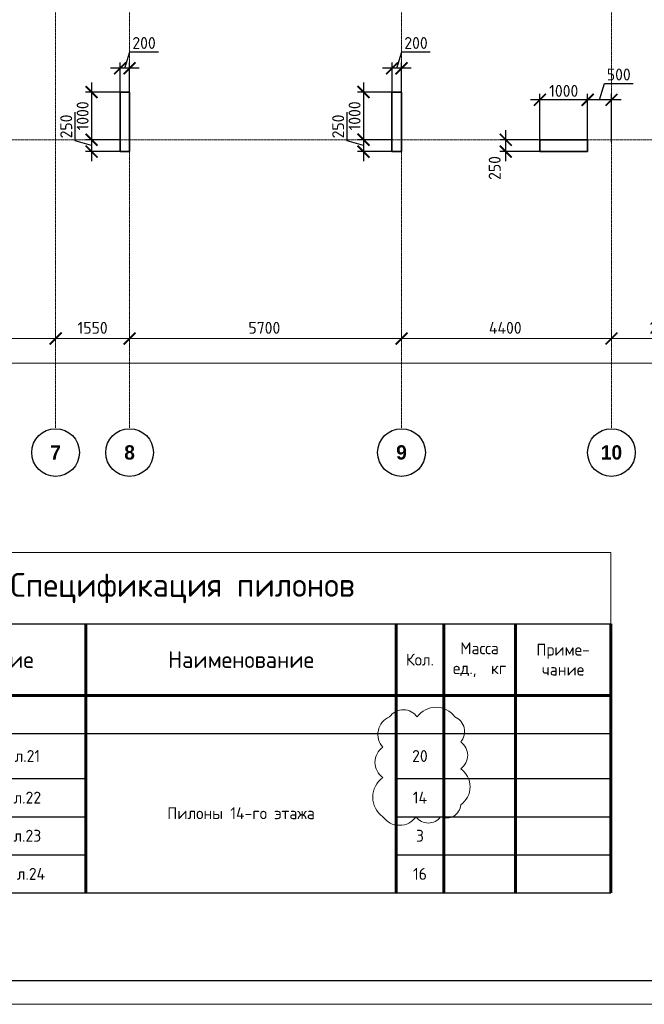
# Model space of a CAD drawing. Header units: millimetres. Extents: x 369815 to 1481759, y -423071 to -27917.
# Tile 39 of 256: x 463539 to 476630, y -330878 to -310222. Entities that reach past the tile are written whole.
import ezdxf

# ---------------------------------------------------------------- set-up
doc = ezdxf.new("R2010")
doc.units = ezdxf.units.MM
doc.linetypes.add('______5', pattern=[1100, 800, -100, 100, -100])
doc.linetypes.add('осевая', pattern=[50.8, 31.75, -6.35, 6.35, -6.35])
doc.layers.add('Колонна_ бетон', color=7, linetype='Continuous', lineweight=50, true_color=0xb4b496)
for name, color, linetype, lineweight in [('Оси', 40, '______5', 18), ('Основная 0.6', 142, 'Continuous', 60), ('РАЗМЕРЫ', 1, 'Continuous', 9), ('ТОНКИЕ', 7, 'Continuous', 9)]:
    doc.layers.add(name, color=color, linetype=linetype, lineweight=lineweight)
doc.layers.add('ТОЛСТЫЕ_ОСНОВНЫЕ', color=6, linetype='Continuous')
doc.styles.add('Century Gothic', font='GOTHIC.TTF')
doc.styles.add('GOST-2.304_Type-B', font='GOST_Common.ttf')
doc.dimstyles.new('СПДС', dxfattribs={"dimscale": 100, "dimtxt": 2.5, "dimasz": 2.5, "dimexe": 1.25, "dimexo": 0, "dimtad": 1, "dimdec": 0, "dimtxsty": 'GOST-2.304_Type-B', "dimblk": 'ARCHTICK', "dimcen": 2.5, "dimdle": 2, "dimadec": 0, "dimazin": 2, "dimtfac": 0.75, "dimtdec": 0, "dimtmove": 1, "dimatfit": 3, "dimfxl": 1, "dimtolj": 1, "dimarcsym": 1})

# ---------------------------------------------------------------- blocks, each defined once
blk = doc.blocks.new('_ArchTick')
at = {"color": 0, "linetype": 'ByBlock', "const_width": 0.15}
blk.add_lwpolyline([(-0.5, -0.5), (0.5, 0.5)], dxfattribs=at)
blk = doc.blocks.new('*D2369')
at = {"color": 0, "lineweight": -2, "transparency": 16777216}
for p, q in [((983446, -19381), (1030646, -19381)), ((983646, -19381), (983646, -19256)), ((1030446, -19495), (1030446, -19256))]:
    blk.add_line(p, q, dxfattribs=at)
at = {"layer": 'DEFPOINTS', "color": 0, "transparency": 16777216}
for p in [(983646, -19381), (1030446, -19381), (1030446, -19495)]:
    blk.add_point(p, dxfattribs=at)
at = {"color": 0, "lineweight": -2, "transparency": 16777216, "xscale": 250, "yscale": 250, "zscale": 250, "rotation": 180}
blk.add_blockref('_ArchTick', (983646, -19381), dxfattribs=at)
at = {"color": 0, "lineweight": -2, "transparency": 16777216, "xscale": 250, "yscale": 250, "zscale": 250}
blk.add_blockref('_ArchTick', (1030446, -19381), dxfattribs=at)
at = {"color": 0, "transparency": 16777216, "insert": (1001863, -19270), "char_height": 250, "width": 104166.67, "attachment_point": 5, "style": 'GOST-2.304_Type-B'}
blk.add_mtext('\\A1;46800', dxfattribs=at)
blk = doc.blocks.new('NSY101')
at = {"color": 0, "linetype": 'ByBlock', "lineweight": -2}
blk.add_circle((0, 0), 50, dxfattribs=at)
blk = doc.blocks.new('СЛОЖНЫЙ_ОБЪЕКТ_34')
at = {"layer": 'Оси', "color": 16, "linetype": 'Continuous', "lineweight": 25, "transparency": 33554687, "xscale": 9.999999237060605, "yscale": 9.999999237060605, "zscale": 9.999999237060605}
blk.add_blockref('NSY101', (24563, -43009), dxfattribs=at)
at = {"layer": 'Оси', "color": 16, "linetype": 'Continuous', "lineweight": 25, "transparency": 33554687, "insert": (24563, -43009), "char_height": 300, "width": 385, "attachment_point": 5, "style": 'Century Gothic'}
blk.add_mtext('\\A1;{\\fCentury Gothic|i0|b1;\\H300.000000;\\W1.000000;\\C16;7}\\P', dxfattribs=at)
blk = doc.blocks.new('СЛОЖНЫЙ_ОБЪЕКТ_35')
at = {"layer": 'Оси', "color": 16, "linetype": 'Continuous', "lineweight": 25, "transparency": 33554687, "xscale": 9.999999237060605, "yscale": 9.999999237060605, "zscale": 9.999999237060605}
blk.add_blockref('NSY101', (26113, -43009), dxfattribs=at)
at = {"layer": 'Оси', "color": 16, "linetype": 'Continuous', "lineweight": 25, "transparency": 33554687, "insert": (26113, -43009), "char_height": 300, "width": 385, "attachment_point": 5, "style": 'Century Gothic'}
blk.add_mtext('\\A1;{\\fCentury Gothic|i0|b1;\\H300.000000;\\W1.000000;\\C16;8}\\P', dxfattribs=at)
blk = doc.blocks.new('СЛОЖНЫЙ_ОБЪЕКТ_36')
at = {"layer": 'Оси', "color": 16, "linetype": 'Continuous', "lineweight": 25, "transparency": 33554687, "xscale": 9.999999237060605, "yscale": 9.999999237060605, "zscale": 9.999999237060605}
blk.add_blockref('NSY101', (31813, -43009), dxfattribs=at)
at = {"layer": 'Оси', "color": 16, "linetype": 'Continuous', "lineweight": 25, "transparency": 33554687, "insert": (31813, -43009), "char_height": 300, "width": 385, "attachment_point": 5, "style": 'Century Gothic'}
blk.add_mtext('\\A1;{\\fCentury Gothic|i0|b1;\\H300.000000;\\W1.000000;\\C16;9}\\P', dxfattribs=at)
blk = doc.blocks.new('СЛОЖНЫЙ_ОБЪЕКТ_37')
at = {"layer": 'Оси', "color": 16, "linetype": 'Continuous', "lineweight": 25, "transparency": 33554687, "xscale": 9.999999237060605, "yscale": 9.999999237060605, "zscale": 9.999999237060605}
blk.add_blockref('NSY101', (36213, -43009), dxfattribs=at)
at = {"layer": 'Оси', "color": 16, "linetype": 'Continuous', "lineweight": 25, "transparency": 33554687, "insert": (36213, -43009), "char_height": 300, "width": 620, "attachment_point": 5, "style": 'Century Gothic'}
blk.add_mtext('\\A1;{\\fCentury Gothic|i0|b1;\\H300.000000;\\W1.000000;\\C16;10}\\P', dxfattribs=at)
blk = doc.blocks.new('*D2359')
at = {"color": 0, "lineweight": -2, "transparency": 16777216}
for p, q in [((1000446, -18864), (1000446, -18739)), ((1003496, -18864), (1003496, -18739)), ((1000246, -18864), (1003696, -18864))]:
    blk.add_line(p, q, dxfattribs=at)
at = {"layer": 'DEFPOINTS', "color": 0, "transparency": 16777216}
for p in [(1000446, -18864), (1003496, -18864), (1003496, -18864)]:
    blk.add_point(p, dxfattribs=at)
at = {"color": 0, "lineweight": -2, "transparency": 16777216, "xscale": 250, "yscale": 250, "zscale": 250, "rotation": 180}
blk.add_blockref('_ArchTick', (1000446, -18864), dxfattribs=at)
at = {"color": 0, "lineweight": -2, "transparency": 16777216, "xscale": 250, "yscale": 250, "zscale": 250}
blk.add_blockref('_ArchTick', (1003496, -18864), dxfattribs=at)
at = {"color": 0, "transparency": 16777216, "insert": (1001945, -18639), "char_height": 250, "width": 83333.33, "attachment_point": 5, "style": 'GOST-2.304_Type-B'}
blk.add_mtext('\\A1;3050', dxfattribs=at)
blk = doc.blocks.new('*D2360')
at = {"color": 0, "lineweight": -2, "transparency": 16777216}
for p, q in [((1003496, -18864), (1003496, -18739)), ((1005046, -18864), (1005046, -18739)), ((1003296, -18864), (1005246, -18864))]:
    blk.add_line(p, q, dxfattribs=at)
at = {"layer": 'DEFPOINTS', "color": 0, "transparency": 16777216}
for p in [(1003496, -18864), (1005046, -18864), (1005046, -18864)]:
    blk.add_point(p, dxfattribs=at)
at = {"color": 0, "lineweight": -2, "transparency": 16777216, "xscale": 250, "yscale": 250, "zscale": 250, "rotation": 180}
blk.add_blockref('_ArchTick', (1003496, -18864), dxfattribs=at)
at = {"color": 0, "lineweight": -2, "transparency": 16777216, "xscale": 250, "yscale": 250, "zscale": 250}
blk.add_blockref('_ArchTick', (1005046, -18864), dxfattribs=at)
at = {"color": 0, "transparency": 16777216, "insert": (1004271, -18639), "char_height": 250, "width": 83333.33, "attachment_point": 5, "style": 'GOST-2.304_Type-B'}
blk.add_mtext('\\A1;1550', dxfattribs=at)
blk = doc.blocks.new('*D2361')
at = {"color": 0, "lineweight": -2, "transparency": 16777216}
for p, q in [((1005046, -18864), (1005046, -18739)), ((1010746, -18864), (1010746, -18739)), ((1004846, -18864), (1010946, -18864))]:
    blk.add_line(p, q, dxfattribs=at)
at = {"layer": 'DEFPOINTS', "color": 0, "transparency": 16777216}
for p in [(1005046, -18864), (1010746, -18864), (1010746, -18864)]:
    blk.add_point(p, dxfattribs=at)
at = {"color": 0, "lineweight": -2, "transparency": 16777216, "xscale": 250, "yscale": 250, "zscale": 250, "rotation": 180}
blk.add_blockref('_ArchTick', (1005046, -18864), dxfattribs=at)
at = {"color": 0, "lineweight": -2, "transparency": 16777216, "xscale": 250, "yscale": 250, "zscale": 250}
blk.add_blockref('_ArchTick', (1010746, -18864), dxfattribs=at)
at = {"color": 0, "transparency": 16777216, "insert": (1007870, -18639), "char_height": 250, "width": 83333.33, "attachment_point": 5, "style": 'GOST-2.304_Type-B'}
blk.add_mtext('\\A1;5700', dxfattribs=at)
blk = doc.blocks.new('*D2362')
at = {"color": 0, "lineweight": -2, "transparency": 16777216}
for p, q in [((1010746, -18864), (1010746, -18739)), ((1015146, -18864), (1015146, -18739)), ((1010546, -18864), (1015346, -18864))]:
    blk.add_line(p, q, dxfattribs=at)
at = {"layer": 'DEFPOINTS', "color": 0, "transparency": 16777216}
for p in [(1010746, -18864), (1015146, -18864), (1015146, -18864)]:
    blk.add_point(p, dxfattribs=at)
at = {"color": 0, "lineweight": -2, "transparency": 16777216, "xscale": 250, "yscale": 250, "zscale": 250, "rotation": 180}
blk.add_blockref('_ArchTick', (1010746, -18864), dxfattribs=at)
at = {"color": 0, "lineweight": -2, "transparency": 16777216, "xscale": 250, "yscale": 250, "zscale": 250}
blk.add_blockref('_ArchTick', (1015146, -18864), dxfattribs=at)
at = {"color": 0, "transparency": 16777216, "insert": (1012920, -18639), "char_height": 250, "width": 83333.33, "attachment_point": 5, "style": 'GOST-2.304_Type-B'}
blk.add_mtext('\\A1;4400', dxfattribs=at)
blk = doc.blocks.new('*D2363')
at = {"color": 0, "lineweight": -2, "transparency": 16777216}
for p, q in [((1015146, -18864), (1015146, -18739)), ((1017446, -18864), (1017446, -18739)), ((1014946, -18864), (1017646, -18864))]:
    blk.add_line(p, q, dxfattribs=at)
at = {"layer": 'DEFPOINTS', "color": 0, "transparency": 16777216}
for p in [(1015146, -18864), (1017446, -18864), (1017446, -18864)]:
    blk.add_point(p, dxfattribs=at)
at = {"color": 0, "lineweight": -2, "transparency": 16777216, "xscale": 250, "yscale": 250, "zscale": 250, "rotation": 180}
blk.add_blockref('_ArchTick', (1015146, -18864), dxfattribs=at)
at = {"color": 0, "lineweight": -2, "transparency": 16777216, "xscale": 250, "yscale": 250, "zscale": 250}
blk.add_blockref('_ArchTick', (1017446, -18864), dxfattribs=at)
at = {"color": 0, "transparency": 16777216, "insert": (1016270, -18639), "char_height": 250, "width": 83333.33, "attachment_point": 5, "style": 'GOST-2.304_Type-B'}
blk.add_mtext('\\A1;2300', dxfattribs=at)
blk = doc.blocks.new('*D1466')
at = {"layer": 'DEFPOINTS', "color": 0, "transparency": 16777216}
for p in [(465642, -311242), (465642, -311790, -360), (465842, -311790, -360)]:
    blk.add_point(p, dxfattribs=at)
at = {"layer": 'РАЗМЕРЫ', "color": 0, "lineweight": -2, "transparency": 16777216}
for p, q in [((465742, -311242), (465845, -310899)), ((465845, -310899), (466445, -310899)), ((466042, -311242), (465442, -311242)), ((465642, -311790), (465642, -311117)), ((465842, -311790), (465842, -311117))]:
    blk.add_line(p, q, dxfattribs=at)
at = {"layer": 'РАЗМЕРЫ', "color": 0, "lineweight": -2, "transparency": 16777216, "xscale": 250, "yscale": 250, "zscale": 250, "rotation": 180}
blk.add_blockref('_ArchTick', (465642, -311242), dxfattribs=at)
at = {"layer": 'РАЗМЕРЫ', "color": 0, "lineweight": -2, "transparency": 16777216, "xscale": 250, "yscale": 250, "zscale": 250}
blk.add_blockref('_ArchTick', (465842, -311242), dxfattribs=at)
at = {"layer": 'РАЗМЕРЫ', "color": 0, "transparency": 16777216, "insert": (466145, -310711), "char_height": 250, "attachment_point": 5, "style": 'GOST-2.304_Type-B'}
blk.add_mtext('\\A1;200', dxfattribs=at)
blk = doc.blocks.new('*D1467')
at = {"layer": 'DEFPOINTS', "color": 0, "transparency": 16777216}
for p in [(471342, -311242), (471342, -311790, -360), (471542, -311790, -360)]:
    blk.add_point(p, dxfattribs=at)
at = {"layer": 'РАЗМЕРЫ', "color": 0, "lineweight": -2, "transparency": 16777216}
for p, q in [((471442, -311242), (471545, -310899)), ((471545, -310899), (472145, -310899)), ((471742, -311242), (471142, -311242)), ((471342, -311790), (471342, -311117)), ((471542, -311790), (471542, -311117))]:
    blk.add_line(p, q, dxfattribs=at)
at = {"layer": 'РАЗМЕРЫ', "color": 0, "lineweight": -2, "transparency": 16777216, "xscale": 250, "yscale": 250, "zscale": 250, "rotation": 180}
blk.add_blockref('_ArchTick', (471342, -311242), dxfattribs=at)
at = {"layer": 'РАЗМЕРЫ', "color": 0, "lineweight": -2, "transparency": 16777216, "xscale": 250, "yscale": 250, "zscale": 250}
blk.add_blockref('_ArchTick', (471542, -311242), dxfattribs=at)
at = {"layer": 'РАЗМЕРЫ', "color": 0, "transparency": 16777216, "insert": (471845, -310711), "char_height": 250, "attachment_point": 5, "style": 'GOST-2.304_Type-B'}
blk.add_mtext('\\A1;200', dxfattribs=at)
blk = doc.blocks.new('*D1471')
at = {"layer": 'DEFPOINTS', "color": 0, "transparency": 16777216}
for p in [(475442, -311903), (475442, -312790), (475942, -312790)]:
    blk.add_point(p, dxfattribs=at)
at = {"layer": 'РАЗМЕРЫ', "color": 0, "lineweight": -2, "transparency": 16777216}
for p, q in [((475692, -311903), (475795, -311560)), ((475795, -311560), (476395, -311560)), ((475442, -312790), (475442, -311778)), ((475942, -312790), (475942, -311778)), ((476142, -311903), (475242, -311903))]:
    blk.add_line(p, q, dxfattribs=at)
at = {"layer": 'РАЗМЕРЫ', "color": 0, "lineweight": -2, "transparency": 16777216, "xscale": 250, "yscale": 250, "zscale": 250, "rotation": 180}
blk.add_blockref('_ArchTick', (475442, -311903), dxfattribs=at)
at = {"layer": 'РАЗМЕРЫ', "color": 0, "lineweight": -2, "transparency": 16777216, "xscale": 250, "yscale": 250, "zscale": 250}
blk.add_blockref('_ArchTick', (475942, -311903), dxfattribs=at)
at = {"layer": 'РАЗМЕРЫ', "color": 0, "transparency": 16777216, "insert": (476095, -311372), "char_height": 250, "attachment_point": 5, "style": 'GOST-2.304_Type-B'}
blk.add_mtext('\\A1;500', dxfattribs=at)
blk = doc.blocks.new('*D1472')
at = {"layer": 'DEFPOINTS', "color": 0, "transparency": 16777216}
for p in [(474442, -311903), (474442, -312790), (475442, -312790)]:
    blk.add_point(p, dxfattribs=at)
at = {"layer": 'РАЗМЕРЫ', "color": 0, "lineweight": -2, "transparency": 16777216}
for p, q in [((474442, -312790), (474442, -311778)), ((475442, -312790), (475442, -311778)), ((475642, -311903), (474242, -311903))]:
    blk.add_line(p, q, dxfattribs=at)
at = {"layer": 'РАЗМЕРЫ', "color": 0, "lineweight": -2, "transparency": 16777216, "xscale": 250, "yscale": 250, "zscale": 250, "rotation": 180}
blk.add_blockref('_ArchTick', (474442, -311903), dxfattribs=at)
at = {"layer": 'РАЗМЕРЫ', "color": 0, "lineweight": -2, "transparency": 16777216, "xscale": 250, "yscale": 250, "zscale": 250}
blk.add_blockref('_ArchTick', (475442, -311903), dxfattribs=at)
at = {"layer": 'РАЗМЕРЫ', "color": 0, "transparency": 16777216, "insert": (474942, -311716), "char_height": 250, "attachment_point": 5, "style": 'GOST-2.304_Type-B'}
blk.add_mtext('\\A1;1000', dxfattribs=at)
blk = doc.blocks.new('*D1473')
at = {"layer": 'DEFPOINTS', "color": 0, "transparency": 16777216}
for p in [(473726, -312740), (474409, -312740, -560), (474442, -312990, -200)]:
    blk.add_point(p, dxfattribs=at)
at = {"layer": 'РАЗМЕРЫ', "color": 0, "lineweight": -2, "transparency": 16777216}
for p, q in [((473726, -313190), (473726, -312540)), ((474409, -312740), (473601, -312740)), ((474442, -312990), (473601, -312990))]:
    blk.add_line(p, q, dxfattribs=at)
at = {"layer": 'РАЗМЕРЫ', "color": 0, "lineweight": -2, "transparency": 16777216, "xscale": 250, "yscale": 250, "zscale": 250}
for p, rotation in [((473726, -312740), 90), ((473726, -312990), 270)]:
    blk.add_blockref('_ArchTick', p, dxfattribs=dict(at, rotation=rotation))
at = {"layer": 'РАЗМЕРЫ', "color": 0, "transparency": 16777216, "insert": (473494, -313333), "char_height": 250, "attachment_point": 5, "rotation": 90, "style": 'GOST-2.304_Type-B'}
blk.add_mtext('\\A1;250', dxfattribs=at)
blk = doc.blocks.new('*D1561')
at = {"layer": 'DEFPOINTS', "color": 0, "transparency": 16777216}
for p in [(465642, -311740, -200), (465045, -312740), (465642, -312740, -560)]:
    blk.add_point(p, dxfattribs=at)
at = {"layer": 'РАЗМЕРЫ', "color": 0, "lineweight": -2, "transparency": 16777216}
for p, q in [((465045, -311540), (465045, -312940)), ((465642, -311740), (464920, -311740)), ((465642, -312740), (464920, -312740))]:
    blk.add_line(p, q, dxfattribs=at)
at = {"layer": 'РАЗМЕРЫ', "color": 0, "lineweight": -2, "transparency": 16777216, "xscale": 250, "yscale": 250, "zscale": 250}
for p, rotation in [((465045, -311740), 90), ((465045, -312740), 270)]:
    blk.add_blockref('_ArchTick', p, dxfattribs=dict(at, rotation=rotation))
at = {"layer": 'РАЗМЕРЫ', "color": 0, "transparency": 16777216, "insert": (464858, -312240), "char_height": 250, "attachment_point": 5, "rotation": 90, "style": 'GOST-2.304_Type-B'}
blk.add_mtext('\\A1;1000', dxfattribs=at)
blk = doc.blocks.new('*D1562')
at = {"layer": 'DEFPOINTS', "color": 0, "transparency": 16777216}
for p in [(465570, -312740), (465045, -312990), (465642, -312990, -200)]:
    blk.add_point(p, dxfattribs=at)
at = {"layer": 'РАЗМЕРЫ', "color": 0, "lineweight": -2, "transparency": 16777216}
for p, q in [((464701, -312762), (464701, -312162)), ((465045, -312540), (465045, -313190)), ((465045, -312865), (464701, -312762)), ((465570, -312740), (464920, -312740)), ((465642, -312990), (464920, -312990))]:
    blk.add_line(p, q, dxfattribs=at)
at = {"layer": 'РАЗМЕРЫ', "color": 0, "lineweight": -2, "transparency": 16777216, "xscale": 250, "yscale": 250, "zscale": 250}
for p, rotation in [((465045, -312740), 90), ((465045, -312990), 270)]:
    blk.add_blockref('_ArchTick', p, dxfattribs=dict(at, rotation=rotation))
at = {"layer": 'РАЗМЕРЫ', "color": 0, "transparency": 16777216, "insert": (464514, -312462), "char_height": 250, "attachment_point": 5, "rotation": 90, "style": 'GOST-2.304_Type-B'}
blk.add_mtext('\\A1;250', dxfattribs=at)
blk = doc.blocks.new('*D1563')
at = {"layer": 'DEFPOINTS', "color": 0, "transparency": 16777216}
for p in [(471342, -311740, -200), (470745, -312740), (471342, -312740, -560)]:
    blk.add_point(p, dxfattribs=at)
at = {"layer": 'РАЗМЕРЫ', "color": 0, "lineweight": -2, "transparency": 16777216}
for p, q in [((470745, -311540), (470745, -312940)), ((471342, -311740), (470620, -311740)), ((471342, -312740), (470620, -312740))]:
    blk.add_line(p, q, dxfattribs=at)
at = {"layer": 'РАЗМЕРЫ', "color": 0, "lineweight": -2, "transparency": 16777216, "xscale": 250, "yscale": 250, "zscale": 250}
for p, rotation in [((470745, -311740), 90), ((470745, -312740), 270)]:
    blk.add_blockref('_ArchTick', p, dxfattribs=dict(at, rotation=rotation))
at = {"layer": 'РАЗМЕРЫ', "color": 0, "transparency": 16777216, "insert": (470558, -312240), "char_height": 250, "attachment_point": 5, "rotation": 90, "style": 'GOST-2.304_Type-B'}
blk.add_mtext('\\A1;1000', dxfattribs=at)
blk = doc.blocks.new('*D1564')
at = {"layer": 'DEFPOINTS', "color": 0, "transparency": 16777216}
for p in [(471270, -312740), (470745, -312990), (471342, -312990, -200)]:
    blk.add_point(p, dxfattribs=at)
at = {"layer": 'РАЗМЕРЫ', "color": 0, "lineweight": -2, "transparency": 16777216}
for p, q in [((470401, -312762), (470401, -312162)), ((470745, -312540), (470745, -313190)), ((470745, -312865), (470401, -312762)), ((471270, -312740), (470620, -312740)), ((471342, -312990), (470620, -312990))]:
    blk.add_line(p, q, dxfattribs=at)
at = {"layer": 'РАЗМЕРЫ', "color": 0, "lineweight": -2, "transparency": 16777216, "xscale": 250, "yscale": 250, "zscale": 250}
for p, rotation in [((470745, -312740), 90), ((470745, -312990), 270)]:
    blk.add_blockref('_ArchTick', p, dxfattribs=dict(at, rotation=rotation))
at = {"layer": 'РАЗМЕРЫ', "color": 0, "transparency": 16777216, "insert": (470214, -312462), "char_height": 250, "attachment_point": 5, "rotation": 90, "style": 'GOST-2.304_Type-B'}
blk.add_mtext('\\A1;250', dxfattribs=at)
blk = doc.blocks.new('*U133')
at = {"layer": 'ТОЛСТЫЕ_ОСНОВНЫЕ', "color": 6}
blk.add_lwpolyline([(20, 5), (589, 5), (589, 415), (20, 415)], close=True, dxfattribs=at)
at = {"layer": 'ТОНКИЕ'}
blk.add_lwpolyline([(0, 0), (594, 0), (594, 420), (0, 420)], close=True, dxfattribs=at)
blk = doc.blocks.new('*T1550')
at = {"layer": 'DEFPOINTS', "color": 8, "linetype": 'ByBlock', "lineweight": 0, "transparency": 16777216}
for p, q in [((0, 0), (17950, 0)), ((0, 0), (0, -1500)), ((17950, 0), (17950, -1500))]:
    blk.add_line(p, q, dxfattribs=at)
at = {"layer": 'Основная 0.6', "color": 0, "linetype": 'Continuous', "lineweight": 60, "transparency": 16777216}
for p, q in [((0, -1500), (2152, -1500)), ((0, -1500), (0, -7145)), ((2152, -1500), (2152, -7145)), ((6950, -1500), (6950, -7145)), ((13450, -1500), (13450, -7145)), ((14450, -1500), (14450, -7145)), ((15950, -1500), (15950, -7145)), ((17950, -1500), (17950, -7145)), ((0, -3000), (14450, -3000))]:
    blk.add_line(p, q, dxfattribs=at)
at = {"layer": 'Основная 0.6', "color": 0, "linetype": 'ByBlock', "lineweight": -2, "transparency": 16777216}
blk.add_line((2152, -1500), (17950, -1500), dxfattribs=at)
at = {"layer": 'Основная 0.6', "color": 0, "linetype": 'Continuous', "transparency": 16777216}
blk.add_line((14450, -3000), (17950, -3000), dxfattribs=at)
at = {"layer": 'Основная 0.6', "color": 0, "linetype": 'Continuous', "lineweight": -2, "transparency": 16777216}
for p, q in [((0, -3800), (2152, -3800)), ((13450, -3800), (17950, -3800)), ((0, -4745), (2152, -4745)), ((13450, -4745), (17950, -4745)), ((0, -5545), (2152, -5545)), ((13450, -5545), (17950, -5545)), ((0, -6345), (2152, -6345)), ((13450, -6345), (17950, -6345)), ((0, -7145), (2152, -7145)), ((13450, -7145), (17950, -7145))]:
    blk.add_line(p, q, dxfattribs=at)
at = {"layer": 'Основная 0.6', "color": 0, "lineweight": -2, "transparency": 16777216}
for p, q in [((2152, -3800), (13450, -3800)), ((2152, -4745), (6950, -4745)), ((2152, -5545), (6950, -5545)), ((2152, -6345), (6950, -6345)), ((2152, -7145), (13450, -7145))]:
    blk.add_line(p, q, dxfattribs=at)
at = {"layer": 'Основная 0.6', "color": 0, "transparency": 16777216, "attachment_point": 5, "style": 'GOST-2.304_Type-B'}
for s, insert, char_height, width in [('Спецификация пилонов', (8975, -750), 500, 17649.63), ('Поз.', (1076, -2250), 350, 1851.73), ('Обозначение', (4551, -2250), 350, 4497.9), ('Наименование', (10200, -2250), 350, 6200), ('Масса\\Pед.,  кг', (15200, -2250), 250, 1200), ('Приме-\\Pчание', (16950, -2250), 250, 1700), ('Кол.', (13950, -2250), 250, 700), ('{\\C256;П1(14 ЭТ)}', (1076, -4272), 250, 1851.73), ('24-04-КЖ.1-4.1 л.21', (4551, -4272), 250, 4497.9), ('20', (13950, -4272), 250, 700), ('{\\C256;П2(14 ЭТ)}', (1076, -5145), 250, 1851.73), ('24-04-КЖ.1-4.1 л.22', (4551, -5145), 250, 4497.9), ('14', (13950, -5145), 250, 700), ('Пилоны 14-го этажа', (10200, -5472), 250, 6200), ('24-04-КЖ.1-4.1 л.23', (4551, -5945), 250, 4497.9), ('3', (13950, -5945), 250, 700), ('{\\C256;П4(14 ЭТ)}', (1076, -5945), 250, 1851.73), ('{\\C256;П5(14 ЭТ)}', (1076, -6745), 250, 1851.73), ('24-04-КЖ.1-4.1  л.24', (4551, -6745), 250, 4497.9), ('16', (13950, -6745), 250, 700)]:
    blk.add_mtext(s, dxfattribs=dict(at, insert=insert, char_height=char_height, width=width))
blk = doc.blocks.new('оси2')
at = {"layer": 'Оси', "color": 16, "linetype": 'осевая', "lineweight": 0, "ltscale": 0.5, "transparency": 33554687}
for p, q in [((1003495.5, 5465.4), (1003495.5, -20739.3)), ((1005045.5, 5465.4), (1005045.5, -20739.3)), ((1010745.5, 5465.4), (1010745.5, -20739.3)), ((1015145.5, 5465.4), (1015145.5, -20739.3)), ((979200, -14692.9), (1032582.1, -14692.9))]:
    blk.add_line(p, q, dxfattribs=at)
at = {"layer": 'Оси', "color": 16, "linetype": 'Continuous', "lineweight": 25, "transparency": 33554687}
for name in ['СЛОЖНЫЙ_ОБЪЕКТ_34', 'СЛОЖНЫЙ_ОБЪЕКТ_35', 'СЛОЖНЫЙ_ОБЪЕКТ_36', 'СЛОЖНЫЙ_ОБЪЕКТ_37']:
    blk.add_blockref(name, (978932, 21754.4), dxfattribs=at)
for base, p1, p2, picture, middle in [((1003495.5, -18864.1), (1000445.5, -18864.1), (1003495.5, -18864.1), '*D2359', (1001945.4, -18864.1)), ((1005045.5, -18864.1), (1003495.5, -18864.1), (1005045.5, -18864.1), '*D2360', (1004270.5, -18864.1)), ((1010745.5, -18864.1), (1005045.5, -18864.1), (1010745.5, -18864.1), '*D2361', (1007870.4, -18864.1)), ((1015145.5, -18864.1), (1010745.5, -18864.1), (1015145.5, -18864.1), '*D2362', (1012920.4, -18864.1)), ((1017445.5, -18864.1), (1015145.5, -18864.1), (1017445.5, -18864.1), '*D2363', (1016270.4, -18864.1)), ((1030445.5, -19380.9), (983645.5, -19380.9), (1030445.5, -19495.3), '*D2369', (1001863, -19495.3))]:
    dim = blk.add_linear_dim(base=base, p1=p1, p2=p2, dimstyle='СПДС', override={"dimgap": 1})
    dim.commit()
    dim.dimension.update_dxf_attribs({"geometry": picture, "text_midpoint": middle, "dimtype": 160})

msp = doc.modelspace()

# ---------------------------------------------------------------- linework, layer by layer
at = {"layer": 'Колонна_ бетон', "color": 180, "linetype": 'Continuous', "lineweight": 35, "transparency": 33554687}
for p, q in [((465641.9, -311740.3, -200), (465641.9, -312990.3, -200)), ((465641.9, -311740.3, -200), (465841.9, -311740.3, -200)), ((465841.9, -312990.3, -200), (465841.9, -311740.3, -200)), ((471541.9, -311740.3, -200), (471341.9, -311740.3, -200)), ((471341.9, -311740.3, -200), (471341.9, -312990.3, -200)), ((471541.9, -311740.3, -200), (471541.9, -312990.3, -200)), ((474441.9, -312740.3, -200), (475441.9, -312740.3, -200)), ((474441.9, -312990.3, -200), (474441.9, -312740.3, -200)), ((475441.9, -312990.3, -200), (475441.9, -312740.3, -200)), ((465841.9, -312990.3, -200), (465641.9, -312990.3, -200)), ((471541.9, -312990.3, -200), (471341.9, -312990.3, -200)), ((474441.9, -312990.3, -200), (475441.9, -312990.3, -200))]:
    msp.add_line(p, q, dxfattribs=at)
at = {"layer": 'РАЗМЕРЫ', "color": 240, "true_color": 0xed1f24}
msp.add_lwpolyline([(471150.7, -326941.6, 0.5205671), (471847.6, -326941.6, 0.5205671), (472360.4, -326941.6, 0.5205671), (472781.9, -326694, 0.5205671), (472781.9, -325936.7, 0.5205671), (472781.9, -325371.9, 0.5205671), (472658.8, -324849.9, 0.5205671), (471870.4, -324849.9, 0.5205671), (471291.2, -324849.9, 0.5205671), (471150.7, -325484.7, 0.5205671), (471150.7, -326121.1, 0.5205671)], format="xyb", close=True, dxfattribs=at)

# ---------------------------------------------------------------- block references
at = {"xscale": 100, "yscale": 100, "zscale": 100}
msp.add_blockref('*U133', (436520.8, -330877.6, 3100), dxfattribs=at)
msp.add_blockref('*T1550', (457977.6, -321396.8))
at = {"layer": 'РАЗМЕРЫ'}
msp.add_blockref('оси2', (-539203.5, -298047.4, -560), dxfattribs=at)

# ---------------------------------------------------------------- dimensions: what is measured, and where the dimension line sits
at = {"layer": 'РАЗМЕРЫ', "color": 146, "true_color": 0x006272}
for base, p1, p2, picture, middle in [((465641.9, -311242.5), (465841.7, -311790.3, -360), (465641.9, -311790.3, -360), '*D1466', (465907.4, -310711.2)), ((471341.9, -311242.5, -360), (471541.7, -311790.3, -720), (471341.9, -311790.3, -720), '*D1467', (471607.4, -310711.2, -360)), ((475442, -311903.5), (475941.9, -312790.3), (475442, -312790.3), '*D1471', (475857.6, -311372.2)), ((474442, -311903.5), (475442, -312790.3), (474442, -312790.3), '*D1472', (474942, -311716))]:
    dim = msp.add_linear_dim(base=base, p1=p1, p2=p2, dimstyle='СПДС', override={"dimtofl": 0}, dxfattribs=at)
    dim.commit()
    dim.dimension.update_dxf_attribs({"geometry": picture, "text_midpoint": middle})
for base, p1, p2, picture, middle in [((465045.1, -312740.3), (465642, -311740.3, -200), (465642, -312740.3, -560), '*D1561', (464857.6, -312240.3)), ((470745.1, -312740.3), (471342, -311740.3, -200), (471342, -312740.3, -560), '*D1563', (470557.6, -312240.3)), ((465045.1, -312990.3), (465570.1, -312740.3), (465641.9, -312990.3, -200), '*D1562', (464513.9, -312699.7)), ((470745.1, -312990.3), (471270.1, -312740.3), (471341.9, -312990.3, -200), '*D1564', (470213.9, -312699.7))]:
    dim = msp.add_linear_dim(base=base, p1=p1, p2=p2, angle=90, dimstyle='СПДС', override={"dimtofl": 0}, dxfattribs=at)
    dim.commit()
    dim.dimension.update_dxf_attribs({"geometry": picture, "text_midpoint": middle})
dim = msp.add_linear_dim(base=(473725.6, -312740.3), p1=(474441.9, -312990.3, -200), p2=(474409.1, -312740.3, -560), angle=90, dimstyle='СПДС', override={"dimtofl": 0}, dxfattribs=at)
dim.commit()
dim.dimension.update_dxf_attribs({"geometry": '*D1473', "text_midpoint": (473681.1, -313333.3), "dimtype": 160})

doc.saveas('drawing.dxf')
